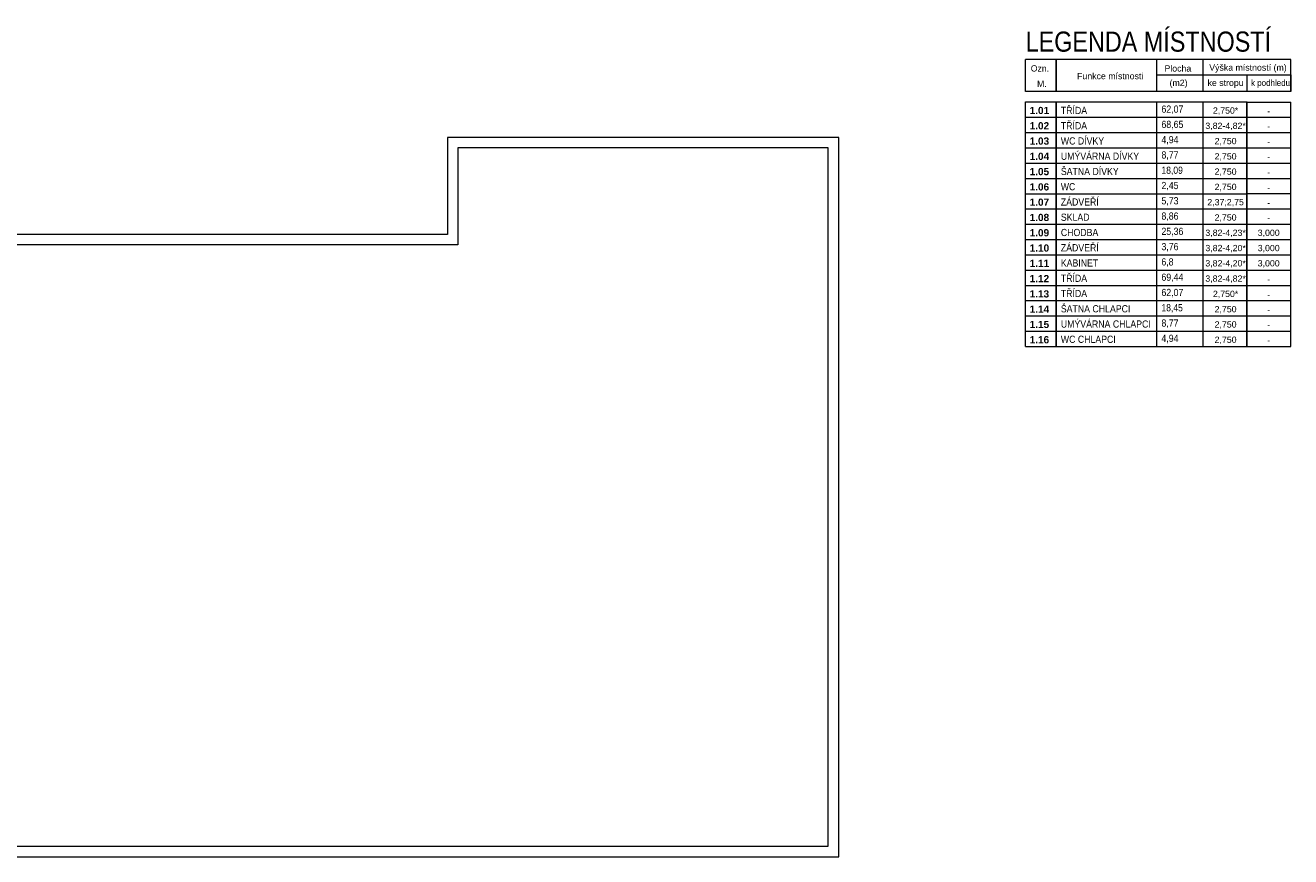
# Model space of a CAD drawing. Header units: millimetres. Extents: x -18118 to 31634, y -63349 to -43346.
# Tile 9 of 9: x 9667 to 31634, y -57777 to -43346. Entities that reach past the tile are written whole.
import ezdxf

# ---------------------------------------------------------------- set-up
doc = ezdxf.new("R2010")
doc.units = ezdxf.units.MM
doc.layers.add('XR$1$1.PP - SLEPY_1', color=7, linetype='Continuous', lineweight=25)
doc.layers.add('XR$3$LEGENDA MÍSTNOSTÍ_1', color=7, linetype='Continuous', lineweight=25)
doc.styles.add('ARIAL', font='ARIAL.TTF')
doc.styles.add('Arial Black', font='Arial Black')

# ---------------------------------------------------------------- blocks, each defined once
blk = doc.blocks.new('KOMPLEXNÍ OBJEKT_28')
at = {"layer": 'XR$3$LEGENDA MÍSTNOSTÍ_1', "color": 138, "linetype": 'Continuous', "lineweight": 13}
for p, q in [((30875, -44677), (30875, -44942)), ((30875, -44942), (30875, -44677)), ((30875, -44677), (31634, -44677)), ((31634, -44942), (31634, -44677)), ((30875, -44942), (31634, -44942))]:
    blk.add_line(p, q, dxfattribs=at)
at = {"layer": 'XR$3$LEGENDA MÍSTNOSTÍ_1', "color": 138, "linetype": 'Continuous', "lineweight": 25, "insert": (31252, -44835), "char_height": 109, "width": 103.82, "attachment_point": 5, "style": 'ARIAL'}
blk.add_mtext('\\W0.97;-', dxfattribs=at)
blk = doc.blocks.new('KOMPLEXNÍ OBJEKT_29')
at = {"layer": 'XR$3$LEGENDA MÍSTNOSTÍ_1', "color": 138, "linetype": 'Continuous', "lineweight": 13}
for p, q in [((30875, -45473), (30875, -45738)), ((30875, -45738), (30875, -45473)), ((30875, -45473), (31634, -45473)), ((31634, -45738), (31634, -45473)), ((30875, -45738), (31634, -45738))]:
    blk.add_line(p, q, dxfattribs=at)
at = {"layer": 'XR$3$LEGENDA MÍSTNOSTÍ_1', "color": 138, "linetype": 'Continuous', "lineweight": 25, "insert": (31252, -45630), "char_height": 109, "width": 103.82, "attachment_point": 5, "style": 'ARIAL'}
blk.add_mtext('\\W0.97;-', dxfattribs=at)
blk = doc.blocks.new('KOMPLEXNÍ OBJEKT_30')
at = {"layer": 'XR$3$LEGENDA MÍSTNOSTÍ_1', "color": 138, "linetype": 'Continuous', "lineweight": 13}
for p, q in [((30875, -45738), (30875, -46003)), ((30875, -46003), (30875, -45738)), ((30875, -45738), (31634, -45738)), ((31634, -46003), (31634, -45738)), ((30875, -46003), (31634, -46003))]:
    blk.add_line(p, q, dxfattribs=at)
at = {"layer": 'XR$3$LEGENDA MÍSTNOSTÍ_1', "color": 138, "linetype": 'Continuous', "lineweight": 25, "insert": (31252, -45896), "char_height": 109, "width": 103.82, "attachment_point": 5, "style": 'ARIAL'}
blk.add_mtext('\\W0.97;-', dxfattribs=at)
blk = doc.blocks.new('KOMPLEXNÍ OBJEKT_31')
at = {"layer": 'XR$3$LEGENDA MÍSTNOSTÍ_1', "color": 138, "linetype": 'Continuous', "lineweight": 13}
for p, q in [((30875, -46799), (30875, -47064)), ((30875, -47064), (30875, -46799)), ((30875, -46799), (31634, -46799)), ((31634, -47064), (31634, -46799)), ((30875, -47064), (31634, -47064))]:
    blk.add_line(p, q, dxfattribs=at)
at = {"layer": 'XR$3$LEGENDA MÍSTNOSTÍ_1', "color": 138, "linetype": 'Continuous', "lineweight": 25, "insert": (31252, -46957), "char_height": 108.97, "width": 437.85, "attachment_point": 5, "style": 'ARIAL'}
blk.add_mtext('\\W1.00;3,000', dxfattribs=at)
blk = doc.blocks.new('KOMPLEXNÍ OBJEKT_32')
at = {"layer": 'XR$3$LEGENDA MÍSTNOSTÍ_1', "color": 138, "linetype": 'Continuous', "lineweight": 13}
for p, q in [((30875, -44942), (30875, -45207)), ((30875, -45207), (30875, -44942)), ((30875, -44942), (31634, -44942)), ((31634, -45207), (31634, -44942)), ((30875, -45207), (31634, -45207))]:
    blk.add_line(p, q, dxfattribs=at)
at = {"layer": 'XR$3$LEGENDA MÍSTNOSTÍ_1', "color": 138, "linetype": 'Continuous', "lineweight": 25, "insert": (31252, -45100), "char_height": 109, "width": 103.82, "attachment_point": 5, "style": 'ARIAL'}
blk.add_mtext('\\W0.97;-', dxfattribs=at)
blk = doc.blocks.new('KOMPLEXNÍ OBJEKT_33')
at = {"layer": 'XR$3$LEGENDA MÍSTNOSTÍ_1', "color": 138, "linetype": 'Continuous', "lineweight": 13}
for p, q in [((30875, -47064), (30875, -47329)), ((30875, -47329), (30875, -47064)), ((30875, -47064), (31634, -47064)), ((31634, -47329), (31634, -47064)), ((30875, -47329), (31634, -47329))]:
    blk.add_line(p, q, dxfattribs=at)
at = {"layer": 'XR$3$LEGENDA MÍSTNOSTÍ_1', "color": 138, "linetype": 'Continuous', "lineweight": 25, "insert": (31252, -47222), "char_height": 108.97, "width": 437.85, "attachment_point": 5, "style": 'ARIAL'}
blk.add_mtext('\\W1.00;3,000', dxfattribs=at)
blk = doc.blocks.new('KOMPLEXNÍ OBJEKT_34')
at = {"layer": 'XR$3$LEGENDA MÍSTNOSTÍ_1', "color": 138, "linetype": 'Continuous', "lineweight": 13}
for p, q in [((30875, -47329), (30875, -47595)), ((30875, -47595), (30875, -47329)), ((30875, -47329), (31634, -47329)), ((31634, -47595), (31634, -47329)), ((30875, -47595), (31634, -47595))]:
    blk.add_line(p, q, dxfattribs=at)
at = {"layer": 'XR$3$LEGENDA MÍSTNOSTÍ_1', "color": 138, "linetype": 'Continuous', "lineweight": 25, "insert": (31252, -47487), "char_height": 108.97, "width": 437.85, "attachment_point": 5, "style": 'ARIAL'}
blk.add_mtext('\\W1.00;3,000', dxfattribs=at)
blk = doc.blocks.new('KOMPLEXNÍ OBJEKT_35')
at = {"layer": 'XR$3$LEGENDA MÍSTNOSTÍ_1', "color": 138, "linetype": 'Continuous', "lineweight": 13}
for p, q in [((30875, -45207), (30875, -45473)), ((30875, -45473), (30875, -45207)), ((30875, -45207), (31634, -45207)), ((31634, -45473), (31634, -45207)), ((30875, -45473), (31634, -45473))]:
    blk.add_line(p, q, dxfattribs=at)
at = {"layer": 'XR$3$LEGENDA MÍSTNOSTÍ_1', "color": 138, "linetype": 'Continuous', "lineweight": 25, "insert": (31252, -45365), "char_height": 109, "width": 103.82, "attachment_point": 5, "style": 'ARIAL'}
blk.add_mtext('\\W0.97;-', dxfattribs=at)
blk = doc.blocks.new('KOMPLEXNÍ OBJEKT_36')
at = {"layer": 'XR$3$LEGENDA MÍSTNOSTÍ_1', "color": 138, "linetype": 'Continuous', "lineweight": 13}
for p, q in [((30875, -46003), (30875, -46268)), ((30875, -46268), (30875, -46003)), ((30875, -46003), (31634, -46003)), ((31634, -46268), (31634, -46003)), ((30875, -46268), (31634, -46268))]:
    blk.add_line(p, q, dxfattribs=at)
at = {"layer": 'XR$3$LEGENDA MÍSTNOSTÍ_1', "color": 138, "linetype": 'Continuous', "lineweight": 25, "insert": (31252, -46161), "char_height": 109, "width": 103.82, "attachment_point": 5, "style": 'ARIAL'}
blk.add_mtext('\\W0.97;-', dxfattribs=at)
blk = doc.blocks.new('KOMPLEXNÍ OBJEKT_37')
at = {"layer": 'XR$3$LEGENDA MÍSTNOSTÍ_1', "color": 138, "linetype": 'Continuous', "lineweight": 13}
for p, q in [((30875, -46268), (30875, -46534)), ((30875, -46534), (30875, -46268)), ((30875, -46268), (31634, -46268)), ((31634, -46534), (31634, -46268)), ((30875, -46534), (31634, -46534))]:
    blk.add_line(p, q, dxfattribs=at)
at = {"layer": 'XR$3$LEGENDA MÍSTNOSTÍ_1', "color": 138, "linetype": 'Continuous', "lineweight": 25, "insert": (31252, -46426), "char_height": 109, "width": 103.82, "attachment_point": 5, "style": 'ARIAL'}
blk.add_mtext('\\W0.97;-', dxfattribs=at)
blk = doc.blocks.new('KOMPLEXNÍ OBJEKT_38')
at = {"layer": 'XR$3$LEGENDA MÍSTNOSTÍ_1', "color": 138, "linetype": 'Continuous', "lineweight": 13}
for p, q in [((30875, -46534), (30875, -46799)), ((30875, -46799), (30875, -46534)), ((30875, -46534), (31634, -46534)), ((31634, -46799), (31634, -46534)), ((30875, -46799), (31634, -46799))]:
    blk.add_line(p, q, dxfattribs=at)
at = {"layer": 'XR$3$LEGENDA MÍSTNOSTÍ_1', "color": 138, "linetype": 'Continuous', "lineweight": 25, "insert": (31252, -46691), "char_height": 109, "width": 103.82, "attachment_point": 5, "style": 'ARIAL'}
blk.add_mtext('\\W0.97;-', dxfattribs=at)
blk = doc.blocks.new('KOMPLEXNÍ OBJEKT_39')
at = {"layer": 'XR$3$LEGENDA MÍSTNOSTÍ_1', "color": 138, "linetype": 'Continuous', "lineweight": 13}
for p, q in [((30875, -47595), (30875, -47860)), ((30875, -47860), (30875, -47595)), ((30875, -47595), (31634, -47595)), ((31634, -47860), (31634, -47595)), ((30875, -47860), (31634, -47860))]:
    blk.add_line(p, q, dxfattribs=at)
at = {"layer": 'XR$3$LEGENDA MÍSTNOSTÍ_1', "color": 138, "linetype": 'Continuous', "lineweight": 25, "insert": (31252, -47752), "char_height": 109, "width": 103.82, "attachment_point": 5, "style": 'ARIAL'}
blk.add_mtext('\\W0.97;-', dxfattribs=at)
blk = doc.blocks.new('KOMPLEXNÍ OBJEKT_40')
at = {"layer": 'XR$3$LEGENDA MÍSTNOSTÍ_1', "color": 138, "linetype": 'Continuous', "lineweight": 13}
for p, q in [((30875, -47860), (30875, -48125)), ((30875, -48125), (30875, -47860)), ((30875, -47860), (31634, -47860)), ((31634, -48125), (31634, -47860)), ((30875, -48125), (31634, -48125))]:
    blk.add_line(p, q, dxfattribs=at)
at = {"layer": 'XR$3$LEGENDA MÍSTNOSTÍ_1', "color": 138, "linetype": 'Continuous', "lineweight": 25, "insert": (31252, -48018), "char_height": 109, "width": 103.82, "attachment_point": 5, "style": 'ARIAL'}
blk.add_mtext('\\W0.97;-', dxfattribs=at)
blk = doc.blocks.new('KOMPLEXNÍ OBJEKT_41')
at = {"layer": 'XR$3$LEGENDA MÍSTNOSTÍ_1', "color": 138, "linetype": 'Continuous', "lineweight": 13}
for p, q in [((30875, -48125), (30875, -48390)), ((30875, -48390), (30875, -48125)), ((30875, -48125), (31634, -48125)), ((31634, -48390), (31634, -48125)), ((30875, -48390), (31634, -48390))]:
    blk.add_line(p, q, dxfattribs=at)
at = {"layer": 'XR$3$LEGENDA MÍSTNOSTÍ_1', "color": 138, "linetype": 'Continuous', "lineweight": 25, "insert": (31252, -48283), "char_height": 109, "width": 103.82, "attachment_point": 5, "style": 'ARIAL'}
blk.add_mtext('\\W0.97;-', dxfattribs=at)
blk = doc.blocks.new('KOMPLEXNÍ OBJEKT_42')
at = {"layer": 'XR$3$LEGENDA MÍSTNOSTÍ_1', "color": 138, "linetype": 'Continuous', "lineweight": 13}
for p, q in [((30875, -48390), (30875, -48656)), ((30875, -48656), (30875, -48390)), ((30875, -48390), (31634, -48390)), ((31634, -48656), (31634, -48390)), ((30875, -48656), (31634, -48656))]:
    blk.add_line(p, q, dxfattribs=at)
at = {"layer": 'XR$3$LEGENDA MÍSTNOSTÍ_1', "color": 138, "linetype": 'Continuous', "lineweight": 25, "insert": (31252, -48548), "char_height": 109, "width": 103.82, "attachment_point": 5, "style": 'ARIAL'}
blk.add_mtext('\\W0.97;-', dxfattribs=at)
blk = doc.blocks.new('KOMPLEXNÍ OBJEKT_43')
at = {"layer": 'XR$3$LEGENDA MÍSTNOSTÍ_1', "color": 138, "linetype": 'Continuous', "lineweight": 13}
for p, q in [((30875, -48656), (30875, -48921)), ((30875, -48921), (30875, -48656)), ((30875, -48656), (31634, -48656)), ((31634, -48921), (31634, -48656)), ((30875, -48921), (31634, -48921))]:
    blk.add_line(p, q, dxfattribs=at)
at = {"layer": 'XR$3$LEGENDA MÍSTNOSTÍ_1', "color": 138, "linetype": 'Continuous', "lineweight": 25, "insert": (31252, -48813), "char_height": 109, "width": 103.82, "attachment_point": 5, "style": 'ARIAL'}
blk.add_mtext('\\W0.97;-', dxfattribs=at)

msp = doc.modelspace()

# ---------------------------------------------------------------- linework, layer by layer
at = {"layer": 'XR$1$1.PP - SLEPY_1', "color": 138, "linetype": 'Continuous', "lineweight": 13}
for p, q in [((23787.151, -45291.677), (16997.151, -45291.677)), ((16997.151, -45291.677), (16997.151, -46976.677)), ((23607.151, -45471.677), (17177.151, -45471.677)), ((17177.151, -45471.677), (17177.151, -47156.677)), ((23607.151, -57596.677), (23607.151, -45471.677)), ((23787.151, -57776.677), (23787.151, -45291.677)), ((16997.151, -46976.677), (5337.151, -46976.677)), ((17177.151, -47156.677), (6825.363, -47156.677)), ((9169.01, -57596.677), (23607.151, -57596.677)), ((8012.151, -57776.677), (23787.151, -57776.677))]:
    msp.add_line(p, q, dxfattribs=at)
at = {"layer": 'XR$3$LEGENDA MÍSTNOSTÍ_1', "color": 138, "linetype": 'Continuous', "lineweight": 13}
for p, q in [((27032.107, -44494.311), (27032.107, -43937.289)), ((31633.853, -43937.289), (27032.107, -43937.289)), ((27563.717, -43937.289), (27563.717, -44494.311)), ((27563.717, -44494.311), (27563.717, -43937.289)), ((29310.315, -44494.311), (29310.315, -43937.289)), ((30117.084, -44494.311), (30117.084, -43937.289)), ((31633.853, -44202.537), (31633.853, -43937.289)), ((31633.853, -44494.311), (31633.853, -43937.289)), ((29310.315, -44202.537), (31633.853, -44202.537)), ((30875.469, -44494.311), (30875.469, -44202.537)), ((31633.853, -44202.537), (31633.853, -44494.311)), ((31633.853, -44494.311), (27032.107, -44494.311)), ((27032.107, -44676.935), (27563.717, -44676.935)), ((27032.107, -44942.184), (27032.107, -44676.935)), ((27563.717, -44676.935), (27563.717, -44942.184)), ((27563.717, -44942.184), (27563.717, -44676.935)), ((27563.717, -44676.935), (29310.315, -44676.935)), ((29310.315, -44942.184), (29310.315, -44676.935)), ((29310.315, -44676.935), (30117.084, -44676.935)), ((30117.084, -44942.184), (30117.084, -44676.935)), ((30117.084, -44676.935), (30875.469, -44676.935)), ((27032.107, -44942.184), (27563.717, -44942.184)), ((27032.107, -45207.434), (27032.107, -44942.184)), ((27032.107, -44942.184), (27563.717, -44942.184)), ((27563.717, -44942.184), (27563.717, -45207.434)), ((27563.717, -45207.434), (27563.717, -44942.184)), ((27563.717, -44942.184), (29310.315, -44942.184)), ((27563.717, -44942.184), (29310.315, -44942.184)), ((29310.315, -44942.184), (30117.084, -44942.184)), ((29310.315, -45207.434), (29310.315, -44942.184)), ((29310.315, -44942.184), (30117.084, -44942.184)), ((30117.084, -44942.184), (30875.469, -44942.184)), ((30117.084, -45207.434), (30117.084, -44942.184)), ((30117.084, -44942.184), (30875.469, -44942.184)), ((27032.107, -45207.434), (27563.717, -45207.434)), ((27032.107, -45472.683), (27032.107, -45207.434)), ((27032.107, -45207.434), (27563.717, -45207.434)), ((27563.717, -45207.434), (27563.717, -45472.683)), ((27563.717, -45472.683), (27563.717, -45207.434)), ((27563.717, -45207.434), (29310.315, -45207.434)), ((27563.717, -45207.434), (29310.315, -45207.434)), ((29310.315, -45207.434), (30117.084, -45207.434)), ((29310.315, -45472.683), (29310.315, -45207.434)), ((29310.315, -45207.434), (30117.084, -45207.434)), ((30117.084, -45207.434), (30875.469, -45207.434)), ((30117.084, -45472.683), (30117.084, -45207.434)), ((30117.084, -45207.434), (30875.469, -45207.434)), ((27032.107, -45472.683), (27563.717, -45472.683)), ((27032.107, -45737.932), (27032.107, -45472.683)), ((27032.107, -45472.683), (27563.717, -45472.683)), ((27563.717, -45472.683), (27563.717, -45737.932)), ((27563.717, -45737.932), (27563.717, -45472.683)), ((27563.717, -45472.683), (29310.315, -45472.683)), ((27563.717, -45472.683), (29310.315, -45472.683)), ((29310.315, -45472.683), (30117.084, -45472.683)), ((29310.315, -45737.932), (29310.315, -45472.683)), ((29310.315, -45472.683), (30117.084, -45472.683)), ((30117.084, -45472.683), (30875.469, -45472.683)), ((30117.084, -45737.932), (30117.084, -45472.683)), ((30117.084, -45472.683), (30875.469, -45472.683)), ((27032.107, -45737.932), (27563.717, -45737.932)), ((27032.107, -46003.181), (27032.107, -45737.932)), ((27032.107, -45737.932), (27563.717, -45737.932)), ((27563.717, -45737.932), (27563.717, -46003.181)), ((27563.717, -46003.181), (27563.717, -45737.932)), ((27563.717, -45737.932), (29310.315, -45737.932)), ((27563.717, -45737.932), (29310.315, -45737.932)), ((29310.315, -45737.932), (30117.084, -45737.932)), ((29310.315, -46003.181), (29310.315, -45737.932)), ((29310.315, -45737.932), (30117.084, -45737.932)), ((30117.084, -45737.932), (30875.469, -45737.932)), ((30117.084, -46003.181), (30117.084, -45737.932)), ((30117.084, -45737.932), (30875.469, -45737.932)), ((27032.107, -46003.181), (27563.717, -46003.181)), ((27032.107, -46268.43), (27032.107, -46003.181)), ((27032.107, -46003.181), (27563.717, -46003.181)), ((27563.717, -46003.181), (27563.717, -46268.43)), ((27563.717, -46268.43), (27563.717, -46003.181)), ((27563.717, -46003.181), (29310.315, -46003.181)), ((27563.717, -46003.181), (29310.315, -46003.181)), ((29310.315, -46003.181), (30117.084, -46003.181)), ((29310.315, -46268.43), (29310.315, -46003.181)), ((29310.315, -46003.181), (30117.084, -46003.181)), ((30117.084, -46003.181), (30875.469, -46003.181)), ((30117.084, -46268.43), (30117.084, -46003.181)), ((30117.084, -46003.181), (30875.469, -46003.181)), ((27032.107, -46268.43), (27563.717, -46268.43)), ((27032.107, -46533.68), (27032.107, -46268.43)), ((27032.107, -46268.43), (27563.717, -46268.43)), ((27563.717, -46268.43), (27563.717, -46533.68)), ((27563.717, -46533.68), (27563.717, -46268.43)), ((27563.717, -46268.43), (29310.315, -46268.43)), ((27563.717, -46268.43), (29310.315, -46268.43)), ((29310.315, -46268.43), (30117.084, -46268.43)), ((29310.315, -46533.68), (29310.315, -46268.43)), ((29310.315, -46268.43), (30117.084, -46268.43)), ((30117.084, -46268.43), (30875.469, -46268.43)), ((30117.084, -46533.68), (30117.084, -46268.43)), ((30117.084, -46268.43), (30875.469, -46268.43)), ((27032.107, -46798.929), (27032.107, -46533.68)), ((27032.107, -46533.68), (27563.717, -46533.68)), ((27032.107, -46533.68), (27563.717, -46533.68)), ((27563.717, -46533.68), (27563.717, -46798.929)), ((27563.717, -46798.929), (27563.717, -46533.68)), ((27563.717, -46533.68), (29310.315, -46533.68)), ((27563.717, -46533.68), (29310.315, -46533.68)), ((29310.315, -46798.929), (29310.315, -46533.68)), ((29310.315, -46533.68), (30117.084, -46533.68)), ((29310.315, -46533.68), (30117.084, -46533.68)), ((30117.084, -46798.929), (30117.084, -46533.68)), ((30117.084, -46533.68), (30875.469, -46533.68)), ((30117.084, -46533.68), (30875.469, -46533.68)), ((27032.107, -46798.929), (27563.717, -46798.929)), ((27032.107, -47064.178), (27032.107, -46798.929)), ((27032.107, -46798.929), (27563.717, -46798.929)), ((27563.717, -46798.929), (27563.717, -47064.178)), ((27563.717, -47064.178), (27563.717, -46798.929)), ((27563.717, -46798.929), (29310.315, -46798.929)), ((27563.717, -46798.929), (29310.315, -46798.929)), ((29310.315, -46798.929), (30117.084, -46798.929)), ((29310.315, -47064.178), (29310.315, -46798.929)), ((29310.315, -46798.929), (30117.084, -46798.929)), ((30117.084, -46798.929), (30875.469, -46798.929)), ((30117.084, -47064.178), (30117.084, -46798.929)), ((30117.084, -46798.929), (30875.469, -46798.929)), ((27032.107, -47064.178), (27563.717, -47064.178)), ((27032.107, -47329.427), (27032.107, -47064.178)), ((27032.107, -47064.178), (27563.717, -47064.178)), ((27563.717, -47064.178), (27563.717, -47329.427)), ((27563.717, -47329.427), (27563.717, -47064.178)), ((27563.717, -47064.178), (29310.315, -47064.178)), ((27563.717, -47064.178), (29310.315, -47064.178)), ((29310.315, -47064.178), (30117.084, -47064.178)), ((29310.315, -47329.427), (29310.315, -47064.178)), ((29310.315, -47064.178), (30117.084, -47064.178)), ((30117.084, -47064.178), (30875.469, -47064.178)), ((30117.084, -47329.427), (30117.084, -47064.178)), ((30117.084, -47064.178), (30875.469, -47064.178)), ((27032.107, -47329.427), (27563.717, -47329.427)), ((27032.107, -47594.676), (27032.107, -47329.427)), ((27032.107, -47329.427), (27563.717, -47329.427)), ((27563.717, -47329.427), (27563.717, -47594.676)), ((27563.717, -47594.676), (27563.717, -47329.427)), ((27563.717, -47329.427), (29310.315, -47329.427)), ((27563.717, -47329.427), (29310.315, -47329.427)), ((29310.315, -47329.427), (30117.084, -47329.427)), ((29310.315, -47594.676), (29310.315, -47329.427)), ((29310.315, -47329.427), (30117.084, -47329.427)), ((30117.084, -47329.427), (30875.469, -47329.427)), ((30117.084, -47594.676), (30117.084, -47329.427)), ((30117.084, -47329.427), (30875.469, -47329.427)), ((27032.107, -47594.676), (27563.717, -47594.676)), ((27032.107, -47859.926), (27032.107, -47594.676)), ((27032.107, -47594.676), (27563.717, -47594.676)), ((27563.717, -47594.676), (27563.717, -47859.926)), ((27563.717, -47859.926), (27563.717, -47594.676)), ((27563.717, -47594.676), (29310.315, -47594.676)), ((27563.717, -47594.676), (29310.315, -47594.676)), ((29310.315, -47594.676), (30117.084, -47594.676)), ((29310.315, -47859.926), (29310.315, -47594.676)), ((29310.315, -47594.676), (30117.084, -47594.676)), ((30117.084, -47594.676), (30875.469, -47594.676)), ((30117.084, -47859.926), (30117.084, -47594.676)), ((30117.084, -47594.676), (30875.469, -47594.676)), ((27032.107, -47859.926), (27563.717, -47859.926)), ((27032.107, -48125.175), (27032.107, -47859.926)), ((27563.717, -47859.926), (29310.315, -47859.926)), ((27563.717, -47859.926), (27563.717, -48125.175)), ((27563.717, -48125.175), (27563.717, -47859.926)), ((29310.315, -47859.926), (30117.084, -47859.926)), ((29310.315, -47859.926), (30117.084, -47859.926)), ((29310.315, -48125.175), (29310.315, -47859.926)), ((29310.315, -47859.926), (30117.084, -47859.926)), ((30117.084, -47859.926), (30875.469, -47859.926)), ((30117.084, -47859.926), (30875.469, -47859.926)), ((30117.084, -48125.175), (30117.084, -47859.926)), ((30117.084, -47859.926), (30875.469, -47859.926)), ((27032.107, -48125.175), (27563.717, -48125.175)), ((27032.107, -48390.424), (27032.107, -48125.175)), ((27032.107, -48125.175), (27563.717, -48125.175)), ((27563.717, -48125.175), (29310.315, -48125.175)), ((27563.717, -48125.175), (29310.315, -48125.175)), ((27563.717, -48125.175), (27563.717, -48390.424)), ((27563.717, -48390.424), (27563.717, -48125.175)), ((29310.315, -48125.175), (30117.084, -48125.175)), ((29310.315, -48390.424), (29310.315, -48125.175)), ((29310.315, -48125.175), (30117.084, -48125.175)), ((30117.084, -48125.175), (30875.469, -48125.175)), ((30117.084, -48390.424), (30117.084, -48125.175)), ((30117.084, -48125.175), (30875.469, -48125.175)), ((27032.107, -48390.424), (27563.717, -48390.424)), ((27032.107, -48655.673), (27032.107, -48390.424)), ((27032.107, -48390.424), (27563.717, -48390.424)), ((27563.717, -48390.424), (29310.315, -48390.424)), ((27563.717, -48390.424), (29310.315, -48390.424)), ((27563.717, -48390.424), (27563.717, -48655.673)), ((27563.717, -48655.673), (27563.717, -48390.424)), ((29310.315, -48390.424), (30117.084, -48390.424)), ((29310.315, -48655.673), (29310.315, -48390.424)), ((29310.315, -48390.424), (30117.084, -48390.424)), ((30117.084, -48390.424), (30875.469, -48390.424)), ((30117.084, -48655.673), (30117.084, -48390.424)), ((30117.084, -48390.424), (30875.469, -48390.424)), ((27032.107, -48655.673), (27563.717, -48655.673)), ((27032.107, -48920.922), (27032.107, -48655.673)), ((27032.107, -48655.673), (27563.717, -48655.673)), ((27563.717, -48655.673), (29310.315, -48655.673)), ((27563.717, -48655.673), (29310.315, -48655.673)), ((27563.717, -48655.673), (27563.717, -48920.922)), ((27563.717, -48920.922), (27563.717, -48655.673)), ((29310.315, -48655.673), (30117.084, -48655.673)), ((29310.315, -48920.922), (29310.315, -48655.673)), ((29310.315, -48655.673), (30117.084, -48655.673)), ((30117.084, -48655.673), (30875.469, -48655.673)), ((30117.084, -48920.922), (30117.084, -48655.673)), ((30117.084, -48655.673), (30875.469, -48655.673)), ((27032.107, -48920.922), (27563.717, -48920.922)), ((27032.107, -48920.922), (27563.717, -48920.922)), ((27563.717, -48920.922), (29310.315, -48920.922)), ((29310.315, -48920.922), (30117.084, -48920.922)), ((30117.084, -48920.922), (30875.469, -48920.922))]:
    msp.add_line(p, q, dxfattribs=at)

# ---------------------------------------------------------------- block references
at = {"layer": 'XR$3$LEGENDA MÍSTNOSTÍ_1', "color": 138, "linetype": 'Continuous', "lineweight": 25}
for name in ['KOMPLEXNÍ OBJEKT_28', 'KOMPLEXNÍ OBJEKT_32', 'KOMPLEXNÍ OBJEKT_35', 'KOMPLEXNÍ OBJEKT_29', 'KOMPLEXNÍ OBJEKT_30', 'KOMPLEXNÍ OBJEKT_36', 'KOMPLEXNÍ OBJEKT_37', 'KOMPLEXNÍ OBJEKT_38', 'KOMPLEXNÍ OBJEKT_31', 'KOMPLEXNÍ OBJEKT_33', 'KOMPLEXNÍ OBJEKT_34', 'KOMPLEXNÍ OBJEKT_39', 'KOMPLEXNÍ OBJEKT_40', 'KOMPLEXNÍ OBJEKT_41', 'KOMPLEXNÍ OBJEKT_42', 'KOMPLEXNÍ OBJEKT_43']:
    msp.add_blockref(name, (0, 0), dxfattribs=at)

# ---------------------------------------------------------------- texts
at = {"layer": 'XR$3$LEGENDA MÍSTNOSTÍ_1', "color": 138, "linetype": 'Continuous', "lineweight": 70, "insert": (27032.107, -43808.956), "char_height": 350, "width": 4428.55504, "attachment_point": 7, "style": 'ARIAL'}
msp.add_mtext('\\W0.83;LEGENDA MÍSTNOSTÍ', dxfattribs=at)
at = {"layer": 'XR$3$LEGENDA MÍSTNOSTÍ_1', "color": 138, "linetype": 'Continuous', "lineweight": 25}
for s, insert, char_height, width, attachment_point, style in [('\\W1.00;Výška místností (m)', (30892.014, -44095.003), 108.97047, 1400.27932, 5, 'ARIAL'), ('\\W0.99;Ozn. ', (27121.139, -44149.488), 108.97047, 417.43287, 7, 'ARIAL'), ('\\W1.00;Funkce místnosti', (28500.567, -44227.628), 108.97047, 1207.85055, 5, 'ARIAL'), ('\\W1.00;Plocha', (29675.042, -44095.003), 108.97047, 523.28728, 5, 'ARIAL'), ('\\W0.99;M. ', (27314.912, -44360.251), 108.9705, 264.5852, 5, 'ARIAL'), ('\\W1.00;(m2)', (29687.198, -44360.251), 108.97047, 368.67082, 5, 'ARIAL'), ('\\W1.00;ke stropu', (30503.835, -44360.251), 108.97047, 682.98256, 5, 'ARIAL'), ('\\W0.91;k podhledu', (31283.835, -44360.251), 108.97047, 731.71491, 5, 'ARIAL'), ('\\W0.87;1.01', (27102.146, -44761.601), 125, 407.89512, 1, 'Arial Black'), ('\\W0.87;TŘÍDA', (27643.717, -44760.804), 125, 508.92785, 1, 'ARIAL'), ('\\W0.87;62,07', (29390.315, -44885.804), 125, 435.11707, 7, 'ARIAL'), ('\\W1.00;2,750*', (30503.835, -44834.649), 108.97047, 497.85602, 5, 'ARIAL'), ('\\W0.87;1.02', (27102.146, -45026.88), 125, 407.89512, 1, 'Arial Black'), ('\\W0.87;TŘÍDA', (27643.717, -45025.627), 125, 508.92785, 1, 'ARIAL'), ('\\W0.87;68,65', (29390.315, -45151.053), 125, 435.11707, 7, 'ARIAL'), ('\\W0.87;WC DÍVKY', (27643.717, -45290.451), 125, 803.14591, 1, 'ARIAL'), ('\\W1.00;3,82-4,82*', (30503.835, -45099.898), 108.97047, 761.21625, 5, 'ARIAL'), ('\\W0.87;1.03', (27102.146, -45292.16), 125, 407.89512, 1, 'Arial Black'), ('\\W0.87;4,94', (29390.315, -45416.303), 125, 350.18633, 7, 'ARIAL'), ('\\W1.00;2,750', (30503.835, -45365.147), 108.97047, 437.84822, 5, 'ARIAL'), ('\\W0.87;1.04', (27102.146, -45557.439), 125, 407.89512, 1, 'Arial Black'), ('\\W0.87;UMÝVÁRNA DÍVKY', (27643.717, -45555.274), 125, 1411.52072, 1, 'ARIAL'), ('\\W0.87;8,77', (29390.315, -45681.552), 125, 350.18633, 7, 'ARIAL'), ('\\W1.00;2,750', (30503.835, -45630.396), 108.97047, 437.84822, 5, 'ARIAL'), ('\\W0.87;1.05', (27102.146, -45822.719), 125, 407.89512, 1, 'Arial Black'), ('\\W0.87;ŠATNA DÍVKY', (27643.717, -45820.098), 125, 1055.85818, 1, 'ARIAL'), ('\\W0.85;18,09', (29390.315, -45946.801), 125, 433.95058, 7, 'ARIAL'), ('\\W1.00;2,750', (30503.835, -45895.646), 108.97047, 437.84822, 5, 'ARIAL'), ('\\W0.87;1.06', (27102.146, -46087.998), 125, 407.89512, 1, 'Arial Black'), ('\\W0.86;WC', (27643.717, -46084.921), 125, 306.64645, 1, 'ARIAL'), ('\\W0.87;2,45', (29390.315, -46212.05), 125, 350.18633, 7, 'ARIAL'), ('\\W1.00;2,750', (30503.835, -46160.895), 108.97047, 437.84822, 5, 'ARIAL'), ('\\W0.87;ZÁDVEŘÍ', (27643.717, -46349.744), 125, 711.1241, 1, 'ARIAL'), ('\\W0.87;5,73', (29390.315, -46477.299), 125, 350.18633, 7, 'ARIAL'), ('\\W0.87;1.07', (27102.146, -46353.277), 125, 407.89512, 1, 'Arial Black'), ('\\W1.00;2,37;2,75', (30503.835, -46426.144), 108.97047, 692.10253, 5, 'ARIAL'), ('\\W0.87;1.08', (27102.146, -46618.557), 125, 407.89512, 1, 'Arial Black'), ('\\W0.87;SKLAD', (27643.717, -46614.568), 125, 552.37712, 1, 'ARIAL'), ('\\W0.87;8,86', (29390.315, -46742.548), 125, 350.18633, 7, 'ARIAL'), ('\\W1.00;2,750', (30503.835, -46691.393), 108.97047, 437.84822, 5, 'ARIAL'), ('\\W0.87;1.09', (27102.146, -46883.836), 125, 407.89512, 1, 'Arial Black'), ('\\W0.87;CHODBA', (27643.717, -46879.391), 125, 704.0074, 1, 'ARIAL'), ('\\W0.87;25,36', (29390.315, -47007.798), 125, 435.11707, 7, 'ARIAL'), ('\\W1.00;3,82-4,23*', (30503.835, -46956.642), 108.97047, 761.21625, 5, 'ARIAL'), ('\\W0.87;1.10', (27102.146, -47149.116), 125, 407.89512, 1, 'Arial Black'), ('\\W0.87;ZÁDVEŘÍ', (27643.717, -47144.214), 125, 711.1241, 1, 'ARIAL'), ('\\W0.87;3,76', (29390.315, -47273.047), 125, 350.18633, 7, 'ARIAL'), ('\\W1.00;3,82-4,20*', (30503.835, -47221.892), 108.97047, 761.21625, 5, 'ARIAL'), ('\\W0.87;1.11', (27102.146, -47414.395), 125, 407.89512, 1, 'Arial Black'), ('\\W0.87;KABINET', (27643.717, -47409.038), 125, 702.04279, 1, 'ARIAL'), ('\\W0.86;6,8', (29390.315, -47538.296), 125, 265.17384, 7, 'ARIAL'), ('\\W1.00;3,82-4,20*', (30503.835, -47487.141), 108.97047, 761.21625, 5, 'ARIAL'), ('\\W0.87;TŘÍDA', (27643.717, -47673.861), 125, 508.92785, 1, 'ARIAL'), ('\\W0.87;1.12', (27102.146, -47679.675), 125, 407.89512, 1, 'Arial Black'), ('\\W0.87;69,44', (29390.315, -47803.545), 125, 435.11707, 7, 'ARIAL'), ('\\W1.00;3,82-4,82*', (30503.835, -47752.39), 108.97047, 761.21625, 5, 'ARIAL'), ('\\W0.87;1.13', (27102.146, -47944.954), 125, 407.89512, 1, 'Arial Black'), ('\\W0.87;TŘÍDA', (27643.717, -47938.684), 125, 508.92785, 1, 'ARIAL'), ('\\W0.87;62,07', (29390.315, -48068.794), 125, 435.11707, 7, 'ARIAL'), ('\\W1.00;2,750*', (30503.835, -48017.639), 108.97047, 497.85602, 5, 'ARIAL'), ('\\W0.87;1.14', (27102.146, -48210.234), 125, 407.89512, 1, 'Arial Black'), ('\\W0.87;ŠATNA CHLAPCI', (27643.717, -48203.508), 125, 1259.91069, 1, 'ARIAL'), ('\\W0.85;18,45', (29390.315, -48334.044), 125, 433.95058, 7, 'ARIAL'), ('\\W1.00;2,750', (30503.835, -48282.888), 108.97047, 437.84822, 5, 'ARIAL'), ('\\W0.87;1.15', (27102.146, -48475.513), 125, 407.89512, 1, 'Arial Black'), ('\\W0.87;UMÝVÁRNA CHLAPCI', (27643.717, -48468.331), 125, 1615.53546, 1, 'ARIAL'), ('\\W0.87;8,77', (29390.315, -48599.293), 125, 350.18633, 7, 'ARIAL'), ('\\W1.00;2,750', (30503.835, -48548.138), 108.97047, 437.84822, 5, 'ARIAL'), ('\\W0.87;1.16', (27102.146, -48740.793), 125, 407.89512, 1, 'Arial Black'), ('\\W0.87;WC CHLAPCI', (27643.717, -48733.155), 125, 1007.23344, 1, 'ARIAL'), ('\\W0.87;4,94', (29390.315, -48864.542), 125, 350.18633, 7, 'ARIAL'), ('\\W1.00;2,750', (30503.835, -48813.387), 108.97047, 437.84822, 5, 'ARIAL')]:
    msp.add_mtext(s, dxfattribs=dict(at, insert=insert, char_height=char_height, width=width, attachment_point=attachment_point, style=style))

doc.saveas('drawing.dxf')
